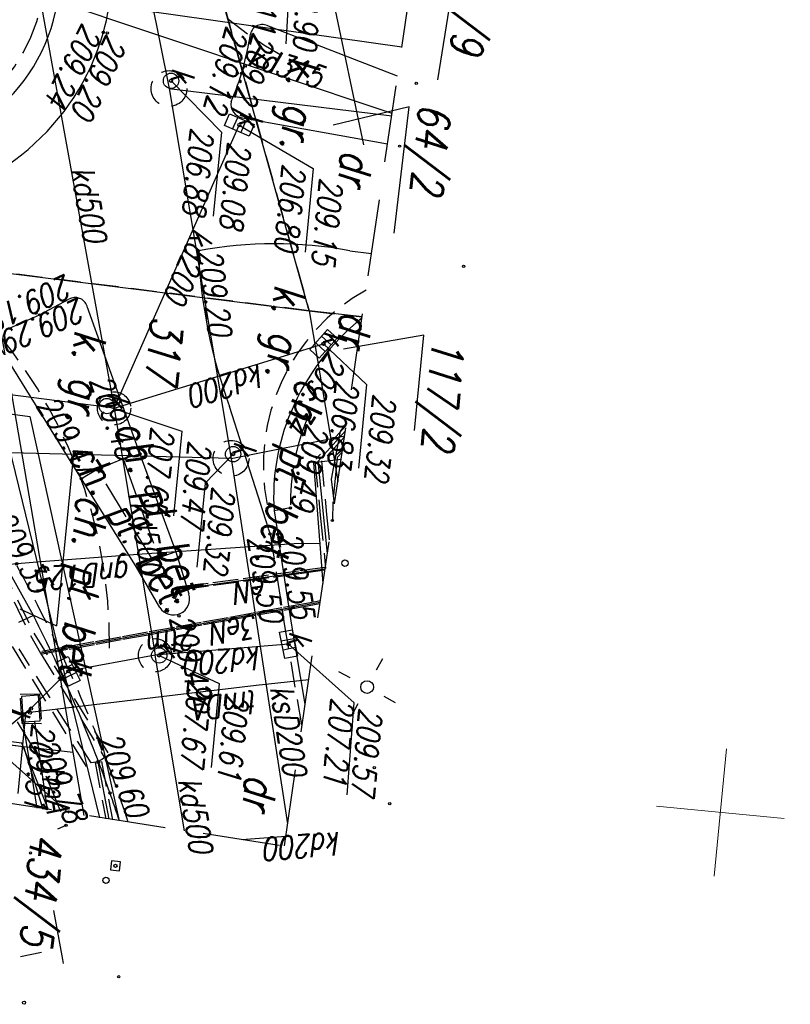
# Model space of a CAD drawing. Extents: x -110 to 11927435, y -6590197 to 5675023.
# Tile 25 of 71: x 11598550 to 11598580, y -1437290 to -1437251. Entities that reach past the tile are written whole.
import ezdxf
from ezdxf.enums import TextEntityAlignment as Align

# ---------------------------------------------------------------- set-up
doc = ezdxf.new("R2010")
doc.units = 0
for name, pattern in [('BGT', [0]), ('BPB', [1.5, 1, -0.5]), ('KOC', [2, 1.5, -0.5]), ('KOJ', [0]), ('KON', [1.5, 1, -0.5]), ('KOU', [1.5, 1, -0.5]), ('UBE', [1.5, 1, -0.5]), ('UOK', [1.5, 1, -0.5]), ('UOT', [1.5, 1, -0.5]), ('UPE', [0]), ('UPG', [0]), ('UPK', [0]), ('UPT', [0]), ('UPW', [0])]:
    doc.linetypes.add(name, pattern=pattern)
doc.layers.get('0').update_dxf_attribs({"color": 250, "linetype": 'CONTINUOUS', "lineweight": 100})
doc.layers.add('_0', color=7, linetype='CONTINUOUS')
doc.layers.add('PARSI', color=7, linetype='CONTINUOUS', lineweight=20, true_color=0x0a0909)
doc.styles.add('K1_ACAD', font='romans.shx', dxfattribs={"width": 0.8, "oblique": 12})

# ---------------------------------------------------------------- blocks, each defined once
blk = doc.blocks.new('other_WSU')
at = {"linetype": 'Continuous'}
blk.add_circle((0, 0), 0.045, dxfattribs=at)
blk = doc.blocks.new('other_UGE')
at = {"linetype": 'Continuous'}
blk.add_circle((0, 0), 0.0625, dxfattribs=at)
blk = doc.blocks.new('other_KRA')
at = {"linetype": 'Continuous'}
for p, q in [((-0.525, -0.25), (-0.525, 0.25)), ((-0.525, 0.25), (0.525, 0.25)), ((-0.175, -0.25), (-0.175, 0.25)), ((0.175, -0.25), (0.175, 0.25)), ((0.525, 0.25), (0.525, -0.25)), ((0.525, -0.25), (-0.525, -0.25))]:
    blk.add_line(p, q, dxfattribs=at)
blk = doc.blocks.new('other_WLZ')
at = {"linetype": 'Continuous'}
blk.add_circle((0, 0), 0.3, dxfattribs=at)
blk = doc.blocks.new('other_UGK')
at = {"linetype": 'Continuous'}
blk.add_circle((0, 0), 0.0625, dxfattribs=at)
blk = doc.blocks.new('other_WLD')
at = {"linetype": 'Continuous'}
for p, q in [((0.5, 0.333), (-0.5, 0.333)), ((-0.5, 0.333), (-0.5, -0.333)), ((0.5, -0.333), (0.5, 0.333)), ((-0.5, -0.333), (0.5, -0.333))]:
    blk.add_line(p, q, dxfattribs=at)
blk = doc.blocks.new('ARM')
at = {"linetype": 'Continuous'}
blk.add_circle((0, 0), 0.125, dxfattribs=at)
blk = doc.blocks.new('other_SLS')
at = {"linetype": 'Continuous'}
blk.add_circle((0, 0), 0.25, dxfattribs=at)
blk = doc.blocks.new('other_LAT')
at = {"linetype": 'Continuous'}
for p, q in [((0, 0.75), (0, 1.25)), ((-1.25, 0), (-0.75, 0)), ((0.75, 0), (1.25, 0)), ((0, -0.75), (0, -1.25))]:
    blk.add_line(p, q, dxfattribs=at)
blk = doc.blocks.new('other_UGG')
at = {"linetype": 'Continuous'}
blk.add_circle((0, 0), 0.0625, dxfattribs=at)
blk = doc.blocks.new('other_ZAS')
at = {"linetype": 'Continuous'}
for p, q in [((0.175, 0.175), (-0.175, 0.175)), ((-0.175, 0.175), (-0.175, -0.175)), ((0.175, -0.175), (0.175, 0.175)), ((-0.175, -0.175), (0.175, -0.175))]:
    blk.add_line(p, q, dxfattribs=at)
blk = doc.blocks.new('mzsk01')
at = {"layer": 'PARSI'}
for p, q in [((0, -5), (0, 5)), ((5, 0), (-5, 0))]:
    blk.add_line(p, q, dxfattribs=at)
blk = doc.blocks.new('mdcp Łuszczanowiece')
at = {"layer": '_0', "linetype": 'Continuous'}
for p, q in [((6591250.729, 5674985.431), (6591247.127, 5674985.355)), ((6591245.1, 5674982.58), (6591247.127, 5674985.355)), ((6591233.3, 5674982.8), (6591234.712, 5674984.63)), ((6591234.712, 5674984.63), (6591238.001, 5674984.63)), ((6591225.12, 5674978.7), (6591226.522, 5674981.74)), ((6591226.522, 5674981.74), (6591229.811, 5674981.74)), ((6591218.501, 5674980.065), (6591221.788, 5674980.202)), ((6591246.03, 5674977.6), (6591246.892, 5674980.04)), ((6591246.892, 5674980.04), (6591250.181, 5674980.04)), ((6591237.93, 5674979.71), (6591239.162, 5674978.727)), ((6591239.162, 5674978.727), (6591242.452, 5674978.727)), ((6591223.66, 5674975.88), (6591225.465, 5674978.03)), ((6591225.465, 5674978.03), (6591228.755, 5674978.03)), ((6591236.54, 5674974.62), (6591237.226, 5674977.633)), ((6591237.226, 5674977.633), (6591240.548, 5674977.633)), ((6591246.99, 5674974.13), (6591248.802, 5674972.63)), ((6591238.387, 5674973.503), (6591245.263, 5674973.503)), ((6591244.75, 5674972.01), (6591245.263, 5674973.503)), ((6591248.58, 5674972.82), (6591250.952, 5674970.46)), ((6591248.802, 5674972.63), (6591251.928, 5674972.63))]:
    blk.add_line(p, q, dxfattribs=at)
at = {"layer": '_0', "linetype": 'UPK'}
for p, q in [((6591220.84, 5674970.44), (6591221.465, 5674984.719)), ((6591223.966, 5674975.831), (6591224.181, 5674984.587)), ((6591238.1, 5674979.646), (6591236.792, 5674983.974)), ((6591238.1, 5674979.646), (6591252.09, 5674983.229)), ((6591223.966, 5674975.831), (6591238.1, 5674979.646)), ((6591238.1, 5674979.646), (6591239.095, 5674965.789)), ((6591201.661, 5674969.073), (6591223.966, 5674975.831))]:
    blk.add_line(p, q, dxfattribs=at)
at = {"layer": '_0', "linetype": 'KOJ'}
for p, q in [((6591222.619, 5674984.663), (6591221.17, 5674979.46)), ((6591224.82, 5674978.8), (6591225.291, 5674984.533)), ((6591229.58, 5674983.47), (6591229.614, 5674984.323)), ((6591247.368, 5674983.459), (6591244.27, 5674982.62)), ((6591244.27, 5674982.62), (6591240.87, 5674981.75)), ((6591239.98, 5674981.52), (6591240.87, 5674981.75)), ((6591240.68, 5674981.36), (6591236.09, 5674979.39)), ((6591241.94, 5674977.85), (6591243.53, 5674978.52)), ((6591238.28, 5674976.09), (6591241.94, 5674977.85)), ((6591244.16, 5674977.44), (6591242.69, 5674976.38)), ((6591242.69, 5674976.38), (6591239.46, 5674973.91)), ((6591232.73, 5674973.47), (6591238.28, 5674976.09)), ((6591239.46, 5674973.91), (6591234.71, 5674970.28)), ((6591233.25, 5674971.66), (6591232.53, 5674972.74)), ((6591244.96, 5674972.56), (6591241.68, 5674970.29)), ((6591233.94, 5674970.43), (6591233.25, 5674971.66))]:
    blk.add_line(p, q, dxfattribs=at)
at = {"layer": '_0', "linetype": 'UPG'}
for p, q in [((6591224.094, 5674984.591), (6591220.84, 5674970.44)), ((6591237.729, 5674983.928), (6591237.964, 5674982.86)), ((6591237.964, 5674982.86), (6591241.595, 5674983.508)), ((6591241.595, 5674983.508), (6591242.618, 5674983.69)), ((6591241.071, 5674983.414), (6591241.185, 5674982.424)), ((6591252.867, 5674981.507), (6591252.569, 5674983.206)), ((6591236.6, 5674974.91), (6591233.3, 5674982.8)), ((6591241.185, 5674982.424), (6591241.592, 5674979.963)), ((6591245.1, 5674982.58), (6591246.04, 5674977.44)), ((6591241.592, 5674979.963), (6591242.164, 5674976.561)), ((6591252.744, 5674979.246), (6591246.04, 5674977.44)), ((6591236.6, 5674974.91), (6591225.12, 5674978.7)), ((6591236.6, 5674974.91), (6591246.04, 5674977.44)), ((6591246.04, 5674977.44), (6591246.99, 5674974.13)), ((6591242.164, 5674976.561), (6591242.845, 5674972.664)), ((6591220.84, 5674970.44), (6591236.6, 5674974.91)), ((6591236.6, 5674974.91), (6591236.28, 5674964.57)), ((6591242.845, 5674972.664), (6591243.468, 5674969.247))]:
    blk.add_line(p, q, dxfattribs=at)
at = {"layer": '_0'}
for p, q in [((6591232.106, 5674984.202), (6591232.07, 5674982.12)), ((6591237.65, 5674983.63), (6591237.328, 5674983.947)), ((6591237.65, 5674983.63), (6591238.598, 5674983.886)), ((6591232.07, 5674982.12), (6591237.65, 5674983.63)), ((6591232.07, 5674982.12), (6591219.21, 5674977.15)), ((6591231.73, 5674969.59), (6591232.07, 5674982.12)), ((6591252.53, 5674975.292), (6591250.12, 5674974.63)), ((6591250.12, 5674974.63), (6591231.73, 5674969.59)), ((6591250.08, 5674972.68), (6591250.12, 5674974.63)), ((6591250.08, 5674972.68), (6591252.442, 5674973.663)), ((6591250.03, 5674970.74), (6591250.08, 5674972.68))]:
    blk.add_line(p, q, dxfattribs=at)
at = {"layer": '_0', "linetype": 'KOU'}
for p, q in [((6591232.07, 5674982.12), (6591232.106, 5674984.202)), ((6591244.33, 5674982.34), (6591248.277, 5674983.415)), ((6591240.89, 5674981.45), (6591244.33, 5674982.34)), ((6591219.21, 5674977.15), (6591232.07, 5674982.12)), ((6591232.07, 5674982.12), (6591231.73, 5674969.59)), ((6591240.69, 5674981.36), (6591240.89, 5674981.45)), ((6591250.08, 5674972.68), (6591252.442, 5674973.663)), ((6591250.03, 5674970.74), (6591250.08, 5674972.68))]:
    blk.add_line(p, q, dxfattribs=at)
at = {"layer": '_0', "linetype": 'UPE'}
for p, q in [((6591236.64, 5674983.802), (6591236.282, 5674983.998)), ((6591237.88, 5674983.04), (6591236.612, 5674983.982)), ((6591238.522, 5674983.623), (6591236.64, 5674983.802)), ((6591241.436, 5674983.748), (6591237.88, 5674983.04)), ((6591239.478, 5674983.843), (6591238.522, 5674983.623)), ((6591243.38, 5674978.09), (6591242.034, 5674983.719)), ((6591243.359, 5674983.654), (6591246.39, 5674972.98)), ((6591243.38, 5674978.09), (6591243.77, 5674977.94)), ((6591252.583, 5674976.273), (6591250.4, 5674975.64))]:
    blk.add_line(p, q, dxfattribs=at)
at = {"layer": '_0', "linetype": 'UBE'}
for p, q in [((6591236.388, 5674983.993), (6591237.805, 5674982.94)), ((6591236.836, 5674983.971), (6591237.955, 5674983.14)), ((6591237.856, 5674983.163), (6591239.916, 5674983.573)), ((6591239.916, 5674983.573), (6591240.921, 5674983.773)), ((6591239.964, 5674983.327), (6591242.024, 5674983.737)), ((6591241.977, 5674983.721), (6591242.223, 5674982.693)), ((6591242.091, 5674983.716), (6591242.329, 5674982.719)), ((6591243.301, 5674983.657), (6591243.428, 5674983.21)), ((6591243.417, 5674983.651), (6591243.534, 5674983.24)), ((6591237.904, 5674982.917), (6591239.964, 5674983.327)), ((6591243.428, 5674983.21), (6591243.719, 5674982.186)), ((6591243.534, 5674983.24), (6591243.825, 5674982.216)), ((6591242.329, 5674982.719), (6591242.605, 5674981.565)), ((6591242.223, 5674982.693), (6591242.499, 5674981.539)), ((6591243.719, 5674982.186), (6591244.01, 5674981.161)), ((6591243.825, 5674982.216), (6591244.116, 5674981.191)), ((6591242.605, 5674981.565), (6591242.881, 5674980.411)), ((6591242.499, 5674981.539), (6591242.775, 5674980.385)), ((6591244.01, 5674981.161), (6591244.301, 5674980.137)), ((6591244.116, 5674981.191), (6591244.407, 5674980.167)), ((6591242.881, 5674980.411), (6591243.157, 5674979.257)), ((6591242.775, 5674980.385), (6591243.051, 5674979.231)), ((6591244.301, 5674980.137), (6591244.592, 5674979.112)), ((6591244.407, 5674980.167), (6591244.697, 5674979.142)), ((6591243.157, 5674979.257), (6591243.433, 5674978.103)), ((6591243.051, 5674979.231), (6591243.327, 5674978.077)), ((6591244.592, 5674979.112), (6591244.883, 5674978.088)), ((6591244.697, 5674979.142), (6591244.988, 5674978.118)), ((6591243.4, 5674978.141), (6591243.79, 5674977.991)), ((6591244.883, 5674978.088), (6591245.173, 5674977.063)), ((6591244.988, 5674978.118), (6591245.279, 5674977.093)), ((6591243.36, 5674978.039), (6591243.75, 5674977.889)), ((6591245.173, 5674977.063), (6591245.464, 5674976.039)), ((6591245.279, 5674977.093), (6591245.57, 5674976.069)), ((6591250.365, 5674975.76), (6591252.591, 5674976.405)), ((6591245.464, 5674976.039), (6591245.755, 5674975.014)), ((6591245.57, 5674976.069), (6591245.861, 5674975.044)), ((6591245.638, 5674972.645), (6591250.097, 5674976.038)), ((6591246.39, 5674972.98), (6591250.21, 5674975.87)), ((6591250.21, 5674975.87), (6591250.4, 5674975.64)), ((6591250.435, 5674975.52), (6591252.576, 5674976.141)), ((6591250.4, 5674975.64), (6591250.46, 5674975.37)), ((6591245.755, 5674975.014), (6591246.046, 5674973.99)), ((6591245.861, 5674975.044), (6591246.152, 5674974.02)), ((6591246.243, 5674971.849), (6591250.703, 5674975.242)), ((6591250.46, 5674975.37), (6591246.31, 5674972.13)), ((6591246.046, 5674973.99), (6591246.337, 5674972.965)), ((6591246.152, 5674974.02), (6591246.443, 5674972.995)), ((6591245.75, 5674972.52), (6591246.39, 5674972.98)), ((6591241.858, 5674970.305), (6591245.677, 5674972.672)), ((6591241.93, 5674970.21), (6591245.75, 5674972.52))]:
    blk.add_line(p, q, dxfattribs=at)
at = {"layer": '_0', "linetype": 'KOC'}
for p, q in [((6591237.437, 5674983.942), (6591237.66, 5674983.77)), ((6591237.66, 5674983.77), (6591239.4, 5674983.76)), ((6591239.4, 5674983.76), (6591240.13, 5674983.82)), ((6591236.06, 5674981.8), (6591236.22, 5674982.47)), ((6591239.8, 5674982.14), (6591239.98, 5674981.52)), ((6591241.94, 5674977.85), (6591242.24, 5674977.22)), ((6591238.53, 5674975.45), (6591242.24, 5674977.22)), ((6591242.36, 5674977), (6591239.04, 5674974.49)), ((6591242.24, 5674977.22), (6591242.36, 5674977)), ((6591242.36, 5674977), (6591242.69, 5674976.38)), ((6591238.28, 5674976.09), (6591238.53, 5674975.45)), ((6591238.53, 5674975.45), (6591239.04, 5674974.49)), ((6591253.15, 5674974.32), (6591252.98, 5674974.63)), ((6591239.04, 5674974.49), (6591239.46, 5674973.91)), ((6591252.48, 5674974.368), (6591250.35, 5674973.25)), ((6591258.251, 5674973.36), (6591258.01, 5674974.16)), ((6591250.35, 5674973.25), (6591244.06, 5674968.49)), ((6591244.96, 5674972.56), (6591245.28, 5674972.01))]:
    blk.add_line(p, q, dxfattribs=at)
at = {"layer": '_0', "linetype": 'UPW'}
for p, q in [((6591207.263, 5674977.907), (6591225.414, 5674983.601)), ((6591237.239, 5674971.673), (6591252.605, 5674976.669)), ((6591237.815, 5674970.728), (6591252.563, 5674975.903)), ((6591248.4, 5674969.07), (6591252.498, 5674974.694)), ((6591236.92, 5674962.356), (6591237.239, 5674971.673))]:
    blk.add_line(p, q, dxfattribs=at)
at = {"layer": '_0', "linetype": 'UPT'}
for p, q in [((6591246.405, 5674983.506), (6591246.834, 5674981.489)), ((6591246.834, 5674981.489), (6591248.807, 5674972.476)), ((6591258.209, 5674975.014), (6591256.338, 5674974.48)), ((6591258.36, 5674975.057), (6591258.209, 5674975.014)), ((6591249.07, 5674973.01), (6591252.451, 5674973.829)), ((6591252.43, 5674973.442), (6591250.303, 5674972.877)), ((6591250.303, 5674972.877), (6591248.807, 5674972.476)), ((6591248.807, 5674972.476), (6591247.768, 5674968.65))]:
    blk.add_line(p, q, dxfattribs=at)
at = {"layer": '_0', "linetype": 'BGT'}
for p, q in [((6591252.454, 5674973.882), (6591249.96, 5674972.6)), ((6591249.96, 5674972.6), (6591249.762, 5674964.677))]:
    blk.add_line(p, q, dxfattribs=at)
at = {"layer": '_0', "linetype": 'UOT'}
for p, q in [((6591247.97, 5674973.09), (6591249.13, 5674973.29)), ((6591248.06, 5674972.35), (6591247.97, 5674973.09)), ((6591249.13, 5674973.29), (6591249.2, 5674972.53)), ((6591249.2, 5674972.53), (6591248.06, 5674972.35))]:
    blk.add_line(p, q, dxfattribs=at)
at = {"layer": '_0', "linetype": 'BPB', "ltscale": 3}
blk.add_lwpolyline([(6591165.185, 5674987.457), (6591158.691, 5674859.807), (6591109.553, 5674863.045), (6591110.755, 5674725.53), (6591237.72, 5674719.424), (6591252.958, 5674983.187)], close=True, dxfattribs=at)
at = {"layer": '_0', "flags": 128}
for points in [[(6591236.321, 5674986.662), (6591232.576, 5674986.662), (6591233.435, 5674983.6)], [(6591222.603, 5674986.247), (6591218.329, 5674986.511), (6591218.571, 5674982.524)], [(6591228.727, 5674985.123), (6591223.77, 5674985.234), (6591224.762, 5674982.348)]]:
    blk.add_lwpolyline(points, dxfattribs=at)
at = {"layer": '_0', "linetype": 'UOK'}
for centre, radius in [((6591238.1, 5674979.646), 0.7), ((6591246.04, 5674977.44), 0.65), ((6591223.966, 5674975.831), 0.7), ((6591236.6, 5674974.91), 0.65)]:
    blk.add_circle(centre, radius, dxfattribs=at)
at = {"layer": '_0', "linetype": 'KON'}
for centre, radius, start, end in [((6591237.481, 5674988.715), 7.829, 214.7462, 286.8759), ((6591208.351, 5674986.231), 15.198, 298.152, 338.1245), ((6591247.589, 5674956.77), 18.948, 95.0149, 180.4119)]:
    blk.add_arc(centre, radius, start, end, dxfattribs=at)
at = {"layer": '_0', "linetype": 'KOJ'}
for centre, radius, start, end in [((6591238.742, 5674990.538), 9.14, 223.907, 252.934), ((6591245.711, 5674982.093), 16.19, 175.1195, 196.1473), ((6591238.595, 5674989.714), 8.31, 252.2366, 279.5922), ((6591221.594, 5674979.257), 0.47, 154.3979, 263.4204), ((6591227.389, 5674997.387), 19.99, 277.968, 295.8024), ((6591220.885, 5674967.499), 11.31, 72.7459, 86.6817), ((6591224.3, 5674978.816), 0.52, 263.3452, 358.1821), ((6591243.778, 5674977.941), 0.63, 307.3632, 113.1497), ((6591273.935, 5674928.165), 53, 113.7306, 114.9714), ((6591275.78, 5674924.623), 56.99, 115.1499, 122.738), ((6591220.432, 5674963.847), 9.36, 80.1682, 172.1244), ((6591232.93, 5674973.023), 0.49, 114.1132, 215.2437), ((6591220.353, 5674963.851), 9.37, 12.2543, 79.693), ((6591220.516, 5674964.001), 7.19, 6.4597, 91.0013)]:
    blk.add_arc(centre, radius, start, end, dxfattribs=at)
at = {"layer": '_0', "linetype": 'KOC'}
for centre, radius, start, end in [((6591238.787, 5674990.73), 8.65, 252.7392, 276.7277), ((6591220.374, 5674963.731), 6.87, 49.5605, 137.9801)]:
    blk.add_arc(centre, radius, start, end, dxfattribs=at)
at = {"layer": '_0', "linetype": 'KOU'}
for centre, radius, start, end in [((6591275.541, 5674924.752), 57.08, 113.671, 120.6059), ((6591278.729, 5674919.074), 63.59, 120.47335, 125.96839)]:
    blk.add_arc(centre, radius, start, end, dxfattribs=at)
at = {"layer": '_0', "color": 253, "xscale": 0.5, "yscale": 0.5, "zscale": 0.5}
blk.add_blockref('mzsk01', (6591250, 5675000), dxfattribs=at)
at = {"layer": '_0', "color": 253}
for name, p in [('other_WSU', (6591229.76, 5674987.95)), ('other_WSU', (6591250.92, 5674987.12)), ('other_WSU', (6591249.57, 5674986.38)), ('other_SLS', (6591246.47, 5674985.8)), ('other_WSU', (6591222.83, 5674985.42)), ('other_WSU', (6591225.33, 5674985.01)), ('other_WSU', (6591240.13, 5674983.82)), ('other_WSU', (6591233.52, 5674983.04)), ('other_UGK', (6591233.3, 5674982.8)), ('other_UGK', (6591245.1, 5674982.58)), ('other_WSU', (6591239.8, 5674982.14)), ('other_WSU', (6591240.87, 5674981.75)), ('other_WSU', (6591240.89, 5674981.45)), ('other_WLZ', (6591237.93, 5674979.71)), ('other_UGK', (6591237.93, 5674979.71)), ('other_WSU', (6591223.1, 5674978.59)), ('other_WSU', (6591223.11, 5674978.43)), ('other_UGK', (6591225.12, 5674978.7)), ('other_WSU', (6591244.42, 5674978.22)), ('other_WLZ', (6591246.03, 5674977.6)), ('other_WSU', (6591230.16, 5674977.59)), ('other_UGK', (6591246.03, 5674977.6)), ('other_WSU', (6591258.67, 5674977.25)), ('other_UGE', (6591254.37, 5674976.7)), ('other_WLZ', (6591223.66, 5674975.88)), ('other_WSU', (6591251.56, 5674976.21)), ('other_UGK', (6591223.66, 5674975.88)), ('other_WSU', (6591238.28, 5674976.09)), ('other_WSU', (6591249.47, 5674975.53)), ('other_UGE', (6591250.4, 5674975.64)), ('other_WLZ', (6591236.54, 5674974.62)), ('other_UGK', (6591236.54, 5674974.62)), ('other_WSU', (6591252.98, 5674974.63)), ('other_WSU', (6591239.46, 5674973.91)), ('other_UGK', (6591246.99, 5674974.13)), ('other_WSU', (6591222.03, 5674973.07)), ('other_WSU', (6591222.04, 5674973.22)), ('other_WSU', (6591254.19, 5674973.35)), ('other_UGE', (6591248.58, 5674972.82)), ('other_UGE', (6591248.74, 5674972.8)), ('other_WSU', (6591233.19, 5674971.52)), ('other_WSU', (6591233.25, 5674971.66))]:
    blk.add_blockref(name, p, dxfattribs=at)
for name, p, rotation in [('other_LAT', (6591246.47, 5674985.8), 337.0300003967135), ('ARM', (6591241.74, 5674984.47), 15.02001309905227), ('other_KRA', (6591233.3, 5674982.8), 323.8668922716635), ('other_KRA', (6591245.1, 5674982.58), 16.92000780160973), ('other_KRA', (6591225.12, 5674978.7), 72.04998897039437), ('other_ZAS', (6591254.37, 5674976.7), 269.9999974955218), ('ARM', (6591254.971, 5674976.386), 2.403451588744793), ('other_KRA', (6591246.99, 5674974.13), 31.8821655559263), ('other_UGG', (6591260.032, 5674973.666), 2.404216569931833), ('other_WLD', (6591248.58, 5674972.82), 9.389997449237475)]:
    blk.add_blockref(name, p, dxfattribs=dict(at, rotation=rotation))
at = {"layer": '_0'}
for name, p, rotation in [('other_KRA', (6591233.3, 5674982.8), 323.8668922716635), ('other_KRA', (6591245.1, 5674982.58), 16.92000780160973), ('other_KRA', (6591225.12, 5674978.7), 72.04998897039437), ('other_KRA', (6591246.99, 5674974.13), 31.8821655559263), ('other_WLD', (6591248.58, 5674972.82), 9.389997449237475)]:
    blk.add_blockref(name, p, dxfattribs=dict(at, rotation=rotation))
for name, p in [('other_WSU', (6591233.52, 5674983.04)), ('other_UGK', (6591233.3, 5674982.8)), ('other_UGK', (6591245.1, 5674982.58)), ('other_WSU', (6591239.8, 5674982.14)), ('other_WSU', (6591240.87, 5674981.75)), ('other_WSU', (6591240.89, 5674981.45)), ('other_WLZ', (6591237.93, 5674979.71)), ('other_UGK', (6591237.93, 5674979.71)), ('other_WSU', (6591223.1, 5674978.59)), ('other_WSU', (6591223.11, 5674978.43)), ('other_UGK', (6591225.12, 5674978.7)), ('other_WSU', (6591244.42, 5674978.22)), ('other_WLZ', (6591246.03, 5674977.6)), ('other_WSU', (6591230.16, 5674977.59)), ('other_UGK', (6591246.03, 5674977.6)), ('other_WLZ', (6591223.66, 5674975.88)), ('other_WSU', (6591251.56, 5674976.21)), ('other_UGK', (6591223.66, 5674975.88)), ('other_WSU', (6591238.28, 5674976.09)), ('other_WSU', (6591249.47, 5674975.53)), ('other_UGE', (6591250.4, 5674975.64)), ('other_WLZ', (6591236.54, 5674974.62)), ('other_UGK', (6591236.54, 5674974.62)), ('other_WSU', (6591252.98, 5674974.63)), ('other_WSU', (6591239.46, 5674973.91)), ('other_UGK', (6591246.99, 5674974.13)), ('other_WSU', (6591222.03, 5674973.07)), ('other_WSU', (6591222.04, 5674973.22)), ('other_UGE', (6591248.58, 5674972.82)), ('other_UGE', (6591248.74, 5674972.8)), ('other_WSU', (6591233.19, 5674971.52)), ('other_WSU', (6591233.25, 5674971.66))]:
    blk.add_blockref(name, p, dxfattribs=at)
at = {"layer": '_0', "style": 'K1_ACAD', "oblique": 12, "width": 0.8}
for s, height, p in [('117/2', 1.25, (6591232.62, 5674988.265)), ('65/9', 1.25, (6591217.98, 5674987.876)), ('64/2', 1.25, (6591223.563, 5674986.861)), ('209.57', 0.9, (6591247.289, 5674986.483)), ('209.32', 0.9, (6591235.033, 5674985.83)), ('207.21', 0.9, (6591247, 5674985.354)), ('dr', 1.25, (6591231.943, 5674984.594)), ('206.83', 0.9, (6591234.631, 5674984.33)), ('dr', 1.25, (6591225.673, 5674984.009)), ('209.15', 0.9, (6591226.843, 5674982.94)), ('dr', 1.25, (6591250.296, 5674982.658)), ('206.80', 0.9, (6591226.441, 5674981.44)), ('209.61', 0.9, (6591247.213, 5674981.24)), ('207.67', 0.9, (6591246.811, 5674979.74)), ('209.08', 0.9, (6591225.787, 5674979.23)), ('209.47', 0.9, (6591237.547, 5674978.833)), ('206.88', 0.9, (6591225.385, 5674977.73)), ('207.65', 0.9, (6591237.146, 5674977.333)), ('317', 1.25, (6591232.853, 5674977.263)), ('434/5', 1.25, (6591253.404, 5674974.547)), ('209.51', 0.9, (6591249.123, 5674973.83)), ('t', 0.9, (6591248.58, 5674972.82))]:
    blk.add_text(s, height=height, dxfattribs=at).set_placement(p, align=Align.TOP_LEFT)
for s, rotation, p in [('kd200', 279.95, (6591252.2, 5674985.29)), ('209.34', 334.05, (6591233.52, 5674983.04)), ('ksD200', 14.369, (6591246.848, 5674982.031)), ('209.55', 15.02, (6591240.87, 5674981.75)), ('kd315', 77.04, (6591222.75, 5674978.74)), ('kd200', 280.36, (6591245.3, 5674981.48)), ('tmDA', 282.0251, (6591247.015, 5674981.514)), ('208.90', 2.3943, (6591218.569, 5674980.368)), ('eN', 283.53, (6591242.59, 5674981.41)), ('3eN', 285.8514, (6591244.054, 5674981.208)), ('kd200', 292.69, (6591234.3, 5674980.4)), ('kd500', 15, (6591250.786, 5674978.798)), ('209.11', 2.3941, (6591218.107, 5674978.694)), ('209.20', 12.56, (6591230.16, 5674977.59)), ('2tm', 285.8514, (6591244.722, 5674978.854)), ('kd200', 341.73, (6591229.26, 5674977.33)), ('kd500', 15, (6591240.19, 5674975.87)), ('209.60', 25.71, (6591249.47, 5674975.53)), ('gnD125', 279.3803, (6591242.48, 5674976.095)), ('tmA', 13.6212, (6591250.798, 5674973.405)), ('209.20', 340.61, (6591222.04, 5674973.22)), ('kd500', 15.83, (6591227.47, 5674972.32)), ('209.35', 34.54, (6591241.38, 5674970.54))]:
    blk.add_text(s, height=0.9, rotation=rotation, dxfattribs=at).set_placement(p)
for s, height, p in [('k', 0.9, (6591233.3, 5674982.8)), ('k', 0.9, (6591245.1, 5674982.58)), ('k', 0.9, (6591237.93, 5674979.71)), ('k', 0.9, (6591225.12, 5674978.7)), ('k', 0.9, (6591246.03, 5674977.6)), ('k', 0.9, (6591223.66, 5674975.88)), ('k', 0.9, (6591236.54, 5674974.62)), ('ch. pł. bet.', 1.25, (6591247.511, 5674973.797)), ('k', 0.9, (6591246.99, 5674974.13))]:
    blk.add_text(s, height=height, dxfattribs=at).set_placement(p, align=Align.RIGHT)
for rotation, p in [(352.65, (6591238.42, 5674981.87)), (25.12, (6591240.5, 5674976.93)), (37.91, (6591241.24, 5674975.87))]:
    blk.add_text('ch. pł. bet.', height=1.25, rotation=rotation, dxfattribs=at).set_placement(p, align=Align.MIDDLE)
for s, rotation, p in [('209.49', 354.73, (6591239.8, 5674982.14)), ('209.78', 27.74, (6591252.98, 5674974.63)), ('209.47', 37.39, (6591239.46, 5674973.91))]:
    blk.add_text(s, height=0.9, rotation=rotation, dxfattribs=at).set_placement(p, align=Align.RIGHT)
for s, height, p in [('k. gr.', 1.25, (6591231.14, 5674980.68)), ('k. gr.', 1.25, (6591222.22, 5674980.38)), ('209.32', 0.9, (6591239.243, 5674979.027)), ('k. gr.', 1.25, (6591233.664, 5674973.092))]:
    blk.add_text(s, height=height, dxfattribs=at).set_placement(p)
for s, rotation, p in [('209.50', 14.51, (6591240.89, 5674981.45)), ('209.24', 339.31, (6591222.03, 5674973.07))]:
    blk.add_text(s, height=0.9, rotation=rotation, dxfattribs=at).set_placement(p, align=Align.TOP_LEFT)
for s, rotation, p in [('209.21', 349.53, (6591223.1, 5674978.59)), ('209.29', 299.29, (6591233.25, 5674971.66))]:
    blk.add_text(s, height=0.9, rotation=rotation, dxfattribs=at).set_placement(p, align=Align.CENTER)
blk.add_text('209.49', height=0.9, rotation=19.15, dxfattribs=at).set_placement((6591244.38, 5674978.28), align=Align.MIDDLE_LEFT)
for s, rotation, p in [('209.12', 350.23, (6591223.11, 5674978.43)), ('209.18', 300.47, (6591233.19, 5674971.52))]:
    blk.add_text(s, height=0.9, rotation=rotation, dxfattribs=at).set_placement(p, align=Align.TOP_CENTER)
blk.add_text('209.48', height=0.9, rotation=25.27, dxfattribs=at).set_placement((6591238.28, 5674976.09), align=Align.TOP_RIGHT)

msp = doc.modelspace()

# ---------------------------------------------------------------- block references
at = {"layer": '_0', "linetype": 'ByBlock', "lineweight": 9, "rotation": 264.4213637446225}
msp.add_blockref('mdcp Łuszczanowiece', (6591203.335, 5674426.677), dxfattribs=at)

doc.saveas('drawing.dxf')
